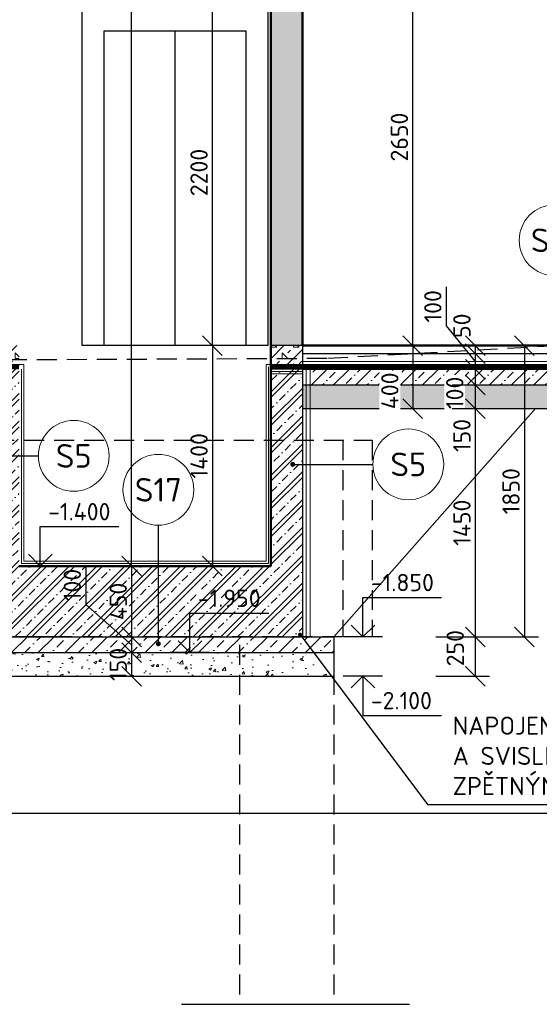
# Model space of a CAD drawing. Header units: millimetres. Extents: x -118752 to 407724, y -73278 to 155058.
# Tile 195 of 256: x 97768 to 101070, y 132598 to 138853. Entities that reach past the tile are written whole.
import ezdxf
from ezdxf.enums import TextEntityAlignment as Align

# ---------------------------------------------------------------- set-up
doc = ezdxf.new("R2010")
doc.units = ezdxf.units.MM
doc.header["$LTSCALE"] = 10
doc.linetypes.add('DASHED', pattern=[19.05, 12.7, -6.35])
doc.linetypes.add('IZOLACE_VODOTESNA_0.5', pattern=[30, 15, -15])
for name, color, linetype, lineweight in [('CKBUBLINY', 1, 'Continuous', 18), ('CKBUBLINY_POPIS', 3, 'Continuous', 25), ('CKIZOLACE', 1, 'Continuous', 18), ('CKKOTY', 3, 'Continuous', 25), ('CKKOTY_VYS', 3, 'Continuous', 25), ('CKSTENY_PODROVINOU', 7, 'Continuous', 25), ('CKSTENY_REZ', 6, 'Continuous', 50), ('CKTEXTY_MALE', 3, 'Continuous', 18), ('pohledy', 7, 'Continuous', 25), ('srafy', 7, 'Continuous', 18)]:
    doc.layers.add(name, color=color, linetype=linetype, lineweight=lineweight)
doc.styles.get("Standard").update_dxf_attribs({"font": 'isocpeur.ttf'})
doc.linetypes.add('IZOLACE_mPVC_2', pattern='A,0,[245,CADKON.SHX,S=1,R=0,X=0,Y=0],-20', length=20)
doc.linetypes.add('IZOLACE_PROTIOTRESOVA', pattern='A,0.001,[219,CADKON.SHX,S=1,R=0,X=0,Y=0],-1,[219,CADKON.SHX,S=1,R=180,X=1,Y=0],-1', length=2.001)
doc.linetypes.add('IZOLACE_TEPELNA_U', pattern='A,0.00254,-2.54,[216,CADKON.SHX,S=2.54,R=0,X=-2.54,Y=0],-15.24,[216,CADKON.SHX,S=2.54,R=180,X=2.54,Y=0],-2.54', length=20.32254)
doc.linetypes.add('PRERUSENI', pattern='A,60,[100,CADKON.SHX,S=2.5,R=0,X=0,Y=0],-10', length=70)
doc.dimstyles.new('CADKON', dxfattribs={"dimscale": 50, "dimtxt": 2.2, "dimasz": 2.5, "dimexe": 1.8, "dimexo": 5, "dimgap": 0.6, "dimtad": 1, "dimrnd": 1, "dimtxsty": 'Standard', "dimblk1": 'OBLIQUE', "dimblk2": 'OBLIQUE', "dimsah": 1, "dimcen": 2.5, "dimadec": 1, "dimazin": 2, "dimtfac": 1, "dimtdec": 4, "dimtix": 1, "dimtmove": 2, "dimatfit": 3, "dimldrblk": 'OPEN30', "dimfxl": 5, "dimfxlon": 1, "dimtolj": 1, "dimarcsym": 0})
doc.dimstyles.new('CADKON$7', dxfattribs={"dimscale": 100, "dimtxt": 2.5, "dimasz": 2.5, "dimexe": 1.8, "dimexo": 5, "dimgap": 0.6, "dimtad": 1, "dimrnd": 1, "dimtxsty": 'Standard', "dimblk1": 'OBLIQUE', "dimblk2": 'OBLIQUE', "dimsah": 1, "dimcen": 2.5, "dimadec": 1, "dimazin": 2, "dimtfac": 1, "dimtdec": 4, "dimtix": 1, "dimtmove": 0, "dimatfit": 3, "dimldrblk": 'DOTSMALL', "dimfxl": 5, "dimfxlon": 1, "dimtfill": 1, "dimtolj": 1, "dimarcsym": 0})
pattern_1 = [(225, (0, 0), (70.71068, -70.71068), []), (225, (-70.71, 9e-15), (70.71068, -70.71068), [25, -75]), (315, (-123.74, -17.68), (70.71068, 70.71068), [50, -50]), (180, (-88.39, -53.03), (-70.710678, -70.710678), [35.35534, -106.06602]), (270, (-123.744, -17.68), (70.710678, -70.710678), [35.35534, -106.06602])]

# ---------------------------------------------------------------- blocks, each defined once
blk = doc.blocks.new('_OBLIQUE')
at = {"color": 0, "linetype": 'ByBlock'}
blk.add_line((-0.5, -0.5), (0.5, 0.5), dxfattribs=at)
blk = doc.blocks.new('*D8420')
at = {"layer": 'CKKOTY', "color": 0, "lineweight": -2}
for p, q in [((100064.4, 139432.4), (100355.9, 139432.4)), ((100265.9, 136782.4), (100265.9, 139432.4)), ((100064.4, 136782.4), (100355.9, 136782.4))]:
    blk.add_line(p, q, dxfattribs=at)
at = {"layer": 'Defpoints', "color": 0}
for p in [(99564.4, 139432.4), (100265.9, 139432.4), (99564.4, 136782.4)]:
    blk.add_point(p, dxfattribs=at)
at = {"layer": 'CKKOTY', "color": 0, "lineweight": -2, "xscale": 125, "yscale": 125, "zscale": 125}
for p, rotation in [((100265.9, 139432.4), 90), ((100265.9, 136782.4), 270)]:
    blk.add_blockref('_OBLIQUE', p, dxfattribs=dict(at, rotation=rotation))
at = {"layer": 'CKKOTY', "color": 0, "insert": (100180.9, 138107.4), "char_height": 110, "attachment_point": 5, "rotation": 90}
blk.add_mtext('\\A1;2650', dxfattribs=at)
blk = doc.blocks.new('_Open90')
at = {"color": 0, "lineweight": -2}
for p, q in [((0, 0), (-1, 0)), ((-0.5, 0.5), (0, 0)), ((0, 0), (-0.5, -0.5))]:
    blk.add_line(p, q, dxfattribs=at)
blk = doc.blocks.new('*D8421')
at = {"layer": 'CKKOTY', "color": 0, "lineweight": -2}
for p, q in [((98264.4, 150182.4), (98569.3, 150182.4)), ((98479.3, 135382.4), (98479.3, 150182.4)), ((98264.4, 135382.4), (98569.3, 135382.4))]:
    blk.add_line(p, q, dxfattribs=at)
at = {"layer": 'Defpoints', "color": 0}
for p in [(97764.4, 150182.4), (98479.3, 150182.4), (97764.4, 135382.4)]:
    blk.add_point(p, dxfattribs=at)
at = {"layer": 'CKKOTY', "color": 0, "lineweight": -2, "xscale": 125, "yscale": 125, "zscale": 125}
for p, rotation in [((98479.3, 150182.4), 90), ((98479.3, 135382.4), 270)]:
    blk.add_blockref('_OBLIQUE', p, dxfattribs=dict(at, rotation=rotation))
at = {"layer": 'CKKOTY', "color": 0, "insert": (98381.9, 143098.2), "char_height": 110, "attachment_point": 5, "rotation": 90}
blk.add_mtext('\\A1;14800', dxfattribs=at)
blk = doc.blocks.new('*D8425')
at = {"layer": 'CKKOTY', "color": 0, "lineweight": -2}
for p, q in [((106414.3, 151742.1), (106754.3, 151742.1)), ((106664.3, 136782.4), (106664.3, 151742.1)), ((106414.3, 136782.4), (106754.3, 136782.4))]:
    blk.add_line(p, q, dxfattribs=at)
at = {"layer": 'Defpoints', "color": 0}
for p in [(97444.4, 151742.1), (106664.3, 151742.1), (104664.4, 136782.4)]:
    blk.add_point(p, dxfattribs=at)
at = {"layer": 'CKKOTY', "color": 0, "lineweight": -2, "xscale": 125, "yscale": 125, "zscale": 125}
for p, rotation in [((106664.3, 151742.1), 90), ((106664.3, 136782.4), 270)]:
    blk.add_blockref('_OBLIQUE', p, dxfattribs=dict(at, rotation=rotation))
at = {"layer": 'CKKOTY', "color": 0, "insert": (106579.3, 144262.3), "char_height": 110, "attachment_point": 5, "rotation": 90}
blk.add_mtext('\\A1;14960', dxfattribs=at)
blk = doc.blocks.new('*D8429')
at = {"layer": 'CKKOTY', "color": 0, "lineweight": -2}
for p, q in [((98187.7, 135385.2), (98187.7, 135138.2)), ((98187.7, 135138.2), (98479.3, 134882.4)), ((98264.4, 134932.4), (98569.3, 134932.4)), ((98479.3, 134932.4), (98479.3, 134832.4)), ((98364.4, 134832.4), (98569.3, 134832.4))]:
    blk.add_line(p, q, dxfattribs=at)
at = {"layer": 'Defpoints', "color": 0}
for p in [(97764.4, 134932.4), (97864.4, 134832.4), (98479.3, 134832.4)]:
    blk.add_point(p, dxfattribs=at)
at = {"layer": 'CKKOTY', "color": 0, "lineweight": -2, "xscale": 125, "yscale": 125, "zscale": 125}
for p, rotation in [((98479.3, 134932.4), 90), ((98479.3, 134832.4), 270)]:
    blk.add_blockref('_OBLIQUE', p, dxfattribs=dict(at, rotation=rotation))
at = {"layer": 'CKKOTY', "color": 0, "insert": (98102.7, 135261.7), "char_height": 110, "attachment_point": 5, "rotation": 90}
blk.add_mtext('\\A1;100', dxfattribs=at)
blk = doc.blocks.new('*D8430')
at = {"layer": 'CKKOTY', "color": 0, "lineweight": -2}
for p, q in [((100064.4, 136782.4), (100355.9, 136782.4)), ((100265.9, 136782.4), (100265.9, 136382.4)), ((100064.4, 136382.4), (100355.9, 136382.4))]:
    blk.add_line(p, q, dxfattribs=at)
at = {"layer": 'Defpoints', "color": 0}
for p in [(99564.4, 136782.4), (99564.4, 136382.4), (100265.9, 136382.4)]:
    blk.add_point(p, dxfattribs=at)
at = {"layer": 'CKKOTY', "color": 0, "lineweight": -2, "xscale": 125, "yscale": 125, "zscale": 125}
for p, rotation in [((100265.9, 136782.4), 90), ((100265.9, 136382.4), 270)]:
    blk.add_blockref('_OBLIQUE', p, dxfattribs=dict(at, rotation=rotation))
at = {"layer": 'CKKOTY', "color": 0, "insert": (100120.3, 136495.3), "char_height": 110, "attachment_point": 5, "rotation": 90, "bg_fill": 3, "box_fill_scale": 1.1, "bg_fill_color": 256, "bg_fill_true_color": 13158600, "bg_fill_transparency": 0}
blk.add_mtext('\\A1;400', dxfattribs=at)
blk = doc.blocks.new('*D8431')
at = {"layer": 'CKKOTY', "color": 0, "lineweight": -2}
for p, q in [((100725.4, 136782.4), (101065.4, 136782.4)), ((100975.4, 136782.4), (100975.4, 134932.4)), ((100725.4, 134932.4), (101065.4, 134932.4))]:
    blk.add_line(p, q, dxfattribs=at)
at = {"layer": 'Defpoints', "color": 0}
for p in [(99564.4, 136782.4), (99764.4, 134932.4), (100975.4, 134932.4)]:
    blk.add_point(p, dxfattribs=at)
at = {"layer": 'CKKOTY', "color": 0, "lineweight": -2, "xscale": 125, "yscale": 125, "zscale": 125}
for p, rotation in [((100975.4, 136782.4), 90), ((100975.4, 134932.4), 270)]:
    blk.add_blockref('_OBLIQUE', p, dxfattribs=dict(at, rotation=rotation))
at = {"layer": 'CKKOTY', "color": 0, "insert": (100890.4, 135857.4), "char_height": 110, "attachment_point": 5, "rotation": 90, "bg_fill": 3, "box_fill_scale": 1.1, "bg_fill_color": 256, "bg_fill_true_color": 13158600, "bg_fill_transparency": 0}
blk.add_mtext('\\A1;1850', dxfattribs=at)
blk = doc.blocks.new('*D9224')
at = {"layer": 'CKKOTY', "color": 0, "lineweight": -2}
for p, q in [((100515.9, 136782.4), (100753.2, 136782.4)), ((100663.2, 136782.4), (100663.2, 136732.4)), ((100515.9, 136732.4), (100753.2, 136732.4))]:
    blk.add_line(p, q, dxfattribs=at)
at = {"layer": 'Defpoints', "color": 0}
for p in [(100265.9, 136782.4), (100265.9, 136732.4), (100663.2, 136732.4)]:
    blk.add_point(p, dxfattribs=at)
at = {"layer": 'CKKOTY', "color": 0, "lineweight": -2, "xscale": 125, "yscale": 125, "zscale": 125}
for p, rotation in [((100663.2, 136782.4), 270), ((100663.2, 136732.4), 90)]:
    blk.add_blockref('_OBLIQUE', p, dxfattribs=dict(at, rotation=rotation))
at = {"layer": 'CKKOTY', "color": 0, "insert": (100578.2, 136908.8), "char_height": 110, "attachment_point": 5, "rotation": 90}
blk.add_mtext('\\A1;50', dxfattribs=at)
blk = doc.blocks.new('_Open30')
at = {"color": 0, "lineweight": -2}
for p, q in [((-1, 0.268), (0, 0)), ((0, 0), (-1, -0.268)), ((0, 0), (-1, 0))]:
    blk.add_line(p, q, dxfattribs=at)
blk = doc.blocks.new('*D9225')
at = {"layer": 'CKKOTY', "color": 0, "lineweight": -2}
for p, q in [((100478.5, 137155.6), (100478.5, 136908.6)), ((100478.5, 136908.6), (100663.2, 136682.4)), ((100515.9, 136732.4), (100753.2, 136732.4)), ((100663.2, 136732.4), (100663.2, 136632.4)), ((100515.9, 136632.4), (100753.2, 136632.4))]:
    blk.add_line(p, q, dxfattribs=at)
at = {"layer": 'Defpoints', "color": 0}
for p in [(100265.9, 136732.4), (100265.9, 136632.4), (100663.2, 136632.4)]:
    blk.add_point(p, dxfattribs=at)
at = {"layer": 'CKKOTY', "color": 0, "lineweight": -2, "xscale": 125, "yscale": 125, "zscale": 125}
for p, rotation in [((100663.2, 136732.4), 90), ((100663.2, 136632.4), 270)]:
    blk.add_blockref('_OBLIQUE', p, dxfattribs=dict(at, rotation=rotation))
at = {"layer": 'CKKOTY', "color": 0, "insert": (100393.5, 137032.1), "char_height": 110, "attachment_point": 5, "rotation": 90}
blk.add_mtext('\\A1;100', dxfattribs=at)
blk = doc.blocks.new('*D9226')
at = {"layer": 'CKKOTY', "color": 0, "lineweight": -2}
for p, q in [((100515.9, 136632.4), (100753.2, 136632.4)), ((100663.2, 136632.4), (100663.2, 136532.4)), ((100515.9, 136532.4), (100753.2, 136532.4))]:
    blk.add_line(p, q, dxfattribs=at)
at = {"layer": 'Defpoints', "color": 0}
for p in [(100265.9, 136632.4), (100265.9, 136532.4), (100663.2, 136532.4)]:
    blk.add_point(p, dxfattribs=at)
at = {"layer": 'CKKOTY', "color": 0, "lineweight": -2, "xscale": 125, "yscale": 125, "zscale": 125}
for p, rotation in [((100663.2, 136632.4), 90), ((100663.2, 136532.4), 270)]:
    blk.add_blockref('_OBLIQUE', p, dxfattribs=dict(at, rotation=rotation))
at = {"layer": 'CKKOTY', "color": 0, "insert": (100532.8, 136482.4), "char_height": 110, "attachment_point": 5, "rotation": 90, "bg_fill": 3, "box_fill_scale": 1.1, "bg_fill_color": 256, "bg_fill_true_color": 13158600, "bg_fill_transparency": 0}
blk.add_mtext('\\A1;100', dxfattribs=at)
blk = doc.blocks.new('*D9227')
at = {"layer": 'CKKOTY', "color": 0, "lineweight": -2}
for p, q in [((100515.9, 136532.4), (100753.2, 136532.4)), ((100663.2, 136532.4), (100663.2, 136382.4)), ((100515.9, 136382.4), (100753.2, 136382.4))]:
    blk.add_line(p, q, dxfattribs=at)
at = {"layer": 'Defpoints', "color": 0}
for p in [(100265.9, 136532.4), (100265.9, 136382.4), (100663.2, 136382.4)]:
    blk.add_point(p, dxfattribs=at)
at = {"layer": 'CKKOTY', "color": 0, "lineweight": -2, "xscale": 125, "yscale": 125, "zscale": 125}
for p, rotation in [((100663.2, 136532.4), 90), ((100663.2, 136382.4), 270)]:
    blk.add_blockref('_OBLIQUE', p, dxfattribs=dict(at, rotation=rotation))
at = {"layer": 'CKKOTY', "color": 0, "insert": (100578.2, 136211.4), "char_height": 110, "attachment_point": 5, "rotation": 90}
blk.add_mtext('\\A1;150', dxfattribs=at)
blk = doc.blocks.new('*D9228')
at = {"layer": 'CKKOTY', "color": 0, "lineweight": -2}
for p, q in [((100515.9, 136382.4), (100753.2, 136382.4)), ((100663.2, 136382.4), (100663.2, 134932.4)), ((100413.2, 134932.4), (100753.2, 134932.4))]:
    blk.add_line(p, q, dxfattribs=at)
at = {"layer": 'Defpoints', "color": 0}
for p in [(100265.9, 136382.4), (99764.4, 134932.4), (100663.2, 134932.4)]:
    blk.add_point(p, dxfattribs=at)
at = {"layer": 'CKKOTY', "color": 0, "lineweight": -2, "xscale": 125, "yscale": 125, "zscale": 125}
for p, rotation in [((100663.2, 136382.4), 90), ((100663.2, 134932.4), 270)]:
    blk.add_blockref('_OBLIQUE', p, dxfattribs=dict(at, rotation=rotation))
at = {"layer": 'CKKOTY', "color": 0, "insert": (100578.2, 135657.4), "char_height": 110, "attachment_point": 5, "rotation": 90}
blk.add_mtext('\\A1;1450', dxfattribs=at)
blk = doc.blocks.new('*D9229')
at = {"layer": 'CKKOTY', "color": 0, "lineweight": -2}
for p, q in [((100413.2, 134932.4), (100753.2, 134932.4)), ((100663.2, 134932.4), (100663.2, 134682.4)), ((100413.2, 134682.4), (100753.2, 134682.4))]:
    blk.add_line(p, q, dxfattribs=at)
at = {"layer": 'Defpoints', "color": 0}
for p in [(99764.4, 134932.4), (99764.4, 134682.4), (100663.2, 134682.4)]:
    blk.add_point(p, dxfattribs=at)
at = {"layer": 'CKKOTY', "color": 0, "lineweight": -2, "xscale": 125, "yscale": 125, "zscale": 125}
for p, rotation in [((100663.2, 134932.4), 90), ((100663.2, 134682.4), 270)]:
    blk.add_blockref('_OBLIQUE', p, dxfattribs=dict(at, rotation=rotation))
at = {"layer": 'CKKOTY', "color": 0, "insert": (100536, 134860.4), "char_height": 110, "attachment_point": 5, "rotation": 90}
blk.add_mtext('\\A1;250', dxfattribs=at)
blk = doc.blocks.new('*D9377')
at = {"layer": 'CKKOTY', "color": 0, "lineweight": -2}
for p, q in [((98229.3, 135382.4), (98569.3, 135382.4)), ((98479.3, 135382.4), (98479.3, 134932.4)), ((98229.3, 134932.4), (98569.3, 134932.4))]:
    blk.add_line(p, q, dxfattribs=at)
at = {"layer": 'Defpoints', "color": 0}
for p in [(97764.4, 135382.4), (97764.4, 134932.4), (98479.3, 134932.4)]:
    blk.add_point(p, dxfattribs=at)
at = {"layer": 'CKKOTY', "color": 0, "lineweight": -2, "xscale": 125, "yscale": 125, "zscale": 125}
for p, rotation in [((98479.3, 135382.4), 90), ((98479.3, 134932.4), 270)]:
    blk.add_blockref('_OBLIQUE', p, dxfattribs=dict(at, rotation=rotation))
at = {"layer": 'CKKOTY', "color": 0, "insert": (98394.3, 135157.4), "char_height": 110, "attachment_point": 5, "rotation": 90}
blk.add_mtext('\\A1;450', dxfattribs=at)
blk = doc.blocks.new('*D9378')
at = {"layer": 'CKKOTY', "color": 0, "lineweight": -2}
for p, q in [((98479.3, 134832.4), (98479.3, 134682.4)), ((98514.5, 134832.4), (98569.3, 134832.4)), ((98514.5, 134682.4), (98569.3, 134682.4))]:
    blk.add_line(p, q, dxfattribs=at)
at = {"layer": 'Defpoints', "color": 0}
for p in [(98264.5, 134832.4), (98264.5, 134682.4), (98479.3, 134682.4)]:
    blk.add_point(p, dxfattribs=at)
at = {"layer": 'CKKOTY', "color": 0, "lineweight": -2, "xscale": 125, "yscale": 125, "zscale": 125}
for p, rotation in [((98479.3, 134832.4), 270), ((98479.3, 134682.4), 90)]:
    blk.add_blockref('_OBLIQUE', p, dxfattribs=dict(at, rotation=rotation))
at = {"layer": 'CKKOTY', "color": 0, "insert": (98394.3, 134757.4), "char_height": 110, "attachment_point": 5, "rotation": 90}
blk.add_mtext('\\A1;150', dxfattribs=at)
blk = doc.blocks.new('*D9381')
at = {"layer": 'CKKOTY', "color": 0, "lineweight": -2}
for p, q in [((99114.4, 138982.4), (98902.9, 138982.4)), ((98992.9, 136782.4), (98992.9, 138982.4)), ((99114.4, 136782.4), (98902.9, 136782.4))]:
    blk.add_line(p, q, dxfattribs=at)
at = {"layer": 'Defpoints', "color": 0}
for p in [(98992.9, 138982.4), (99364.4, 138982.4), (99364.4, 136782.4)]:
    blk.add_point(p, dxfattribs=at)
at = {"layer": 'CKKOTY', "color": 0, "lineweight": -2, "xscale": 125, "yscale": 125, "zscale": 125}
for p, rotation in [((98992.9, 138982.4), 90), ((98992.9, 136782.4), 270)]:
    blk.add_blockref('_OBLIQUE', p, dxfattribs=dict(at, rotation=rotation))
at = {"layer": 'CKKOTY', "color": 0, "insert": (98907.9, 137882.4), "char_height": 110, "attachment_point": 5, "rotation": 90}
blk.add_mtext('\\A1;2200', dxfattribs=at)
blk = doc.blocks.new('*D9411')
at = {"layer": 'CKKOTY', "color": 0, "lineweight": -2}
for p, q in [((99114.4, 136782.4), (98902.9, 136782.4)), ((98992.9, 136782.4), (98992.9, 135382.4)), ((99114.4, 135382.4), (98902.9, 135382.4))]:
    blk.add_line(p, q, dxfattribs=at)
at = {"layer": 'Defpoints', "color": 0}
for p in [(99364.4, 136782.4), (98992.9, 135382.4), (99364.4, 135382.4)]:
    blk.add_point(p, dxfattribs=at)
at = {"layer": 'CKKOTY', "color": 0, "lineweight": -2, "xscale": 125, "yscale": 125, "zscale": 125}
for p, rotation in [((98992.9, 136782.4), 90), ((98992.9, 135382.4), 270)]:
    blk.add_blockref('_OBLIQUE', p, dxfattribs=dict(at, rotation=rotation))
at = {"layer": 'CKKOTY', "color": 0, "insert": (98907.9, 136082.4), "char_height": 110, "attachment_point": 5, "rotation": 90}
blk.add_mtext('\\A1;1400', dxfattribs=at)
blk = doc.blocks.new('CK_BUBBLE_1_0_0')
at = {"color": 0, "linetype": 'ByBlock', "lineweight": -2}
blk.add_circle((0, 0), 1, dxfattribs=at)
blk = doc.blocks.new('*U9414')
at = {"color": 0, "linetype": 'ByBlock', "lineweight": -2}
blk.add_lwpolyline([(-1.5, 1.5), (0, 0), (1.5, 1.5), (0, 0), (0, 5), (10, 5)], dxfattribs=at)
blk = doc.blocks.new('*U9412')
at = {"color": 0, "linetype": 'ByBlock', "lineweight": -2}
blk.add_lwpolyline([(-1.5, 1.5), (0, 0), (1.5, 1.5), (0, 0), (0, 5), (10, 5)], dxfattribs=at)
blk = doc.blocks.new('*U9413')
at = {"color": 0, "linetype": 'ByBlock', "lineweight": -2}
blk.add_lwpolyline([(-1.5, -1.5), (0, 0), (1.5, -1.5), (0, 0), (0, -5), (10, -5)], dxfattribs=at)
blk = doc.blocks.new('*U3205')
at = {"color": 0, "linetype": 'ByBlock', "lineweight": -2}
blk.add_lwpolyline([(-1.5, 1.5), (0, 0), (1.5, 1.5), (0, 0), (0, 5), (10, 5)], dxfattribs=at)

msp = doc.modelspace()

# ---------------------------------------------------------------- hatches: boundary and pattern name
at = {"layer": 'srafy'}
h = msp.add_hatch(dxfattribs=at)
h.set_pattern_fill('BETON-PERLITBETON', color=256, scale=25, angle=180)
h.set_pattern_definition(pattern_1)
h.paths.add_polyline_path([(99564.387, 136732.436), (99564.387, 136782.436), (99364.387, 136782.436), (99364.387, 136700.838), (99564.387, 136701.72)])
h.paths.add_polyline_path([(99364.387, 136700.838), (99364.387, 136632.436), (99534.387, 136632.436), (99534.387, 136662.436), (99564.387, 136662.436), (99564.387, 136682.436), (99564.387, 136701.72)])
h.paths.add_polyline_path([(97579.387, 136647.436), (97579.387, 136632.436), (97764.387, 136632.436), (97764.387, 136693.782), (97564.387, 136692.9), (97564.387, 136682.436), (97564.387, 136662.436), (97564.387, 136647.436)])
h.paths.add_polyline_path([(97764.387, 136782.436), (97564.387, 136782.436), (97564.387, 136732.436), (97564.387, 136692.9), (97764.387, 136693.782)])
at = {"layer": 'srafy', "transparency": 33554661}
h = msp.add_hatch(dxfattribs=at)
h.set_pattern_fill('BETON-PROSTY', color=256, scale=25, style=0)
h.set_pattern_definition([(45, (0, 0), (-70.71068, 70.71068), []), (45, (70.71, 0), (-35.35534, 106.06602), [50, -25, 0, -25])])
h.paths.add_polyline_path([(103444.387, 136532.436), (103664.387, 136532.436), (103864.387, 136532.436), (103864.387, 136632.436), (103664.387, 136632.436), (103444.387, 136632.436)])
h.paths.add_polyline_path([(100037.816, 136357.817), (100037.816, 136632.817), (100202.816, 136632.817), (100202.816, 136357.817)], flags=24)
h.paths.add_polyline_path([(100450.339, 136361.436), (100450.339, 136603.436), (100615.339, 136603.436), (100615.339, 136361.436)], flags=24)
h.paths.add_polyline_path([(103444.387, 136532.436), (103444.387, 136632.436), (99614.387, 136632.436), (99614.387, 136532.436)])
at = {"layer": 'srafy'}
h = msp.add_hatch(dxfattribs=at)
h.set_pattern_fill('AR-CONC', color=256, style=0)
h.set_pattern_definition([(50, (0, 50), (182.18467, -15.93909), [19.05, -209.55]), (355, (0, 50), (-35.24283, 191.05664), [15.24, -167.64]), (100.451, (15.18, 48.67), (146.9425, 175.11669), [16.19, -178.09]), (46.1842, (0, 100.8), (271.07904, -42.04233), [28.575, -314.325]), (96.6356, (22.6, 97.3), (237.40423, 247.42556), [24.285, -267.135]), (351.184, (0, 100.8), (237.4046, 247.4251), [22.86, -251.46]), (21, (25.4, 88.1), (151.61488, -102.26552), [19.05, -209.55]), (326, (25.4, 88.1), (61.80203, 184.18797), [15.24, -167.64]), (71.4514, (38.03, 79.58), (213.41649, 81.92286), [16.19, -178.09]), (37.5, (0, 50), (3.088603, 84.55504), [0, -165.608, 0, -170.18, 0, -168.275]), (7.5, (0, 50), (66.819663, 100.180575), [0, -97.028, 0, -161.798, 0, -64.135]), (327.5, (-56.64, 50), (135.590595, -5.728744), [0, -63.5, 0, -198.12, 0, -262.89]), (317.5, (-82.04, 50), (148.12918, 25.42649), [0, -82.55, 0, -131.572, 0, -186.69])])
h.paths.add_polyline_path([(100807.864, 135942.436), (100807.864, 136272.436), (100972.864, 136272.436), (100972.864, 135942.436)], flags=24)
h.paths.add_polyline_path([(103764.387, 136532.436), (105923.832, 136532.436), (105871.694, 136382.436), (103544.387, 136382.436), (103544.387, 136532.436)])
h.paths.add_polyline_path([(103544.387, 136382.436), (103544.387, 136532.436), (99564.387, 136532.436), (99564.387, 136382.436)])
at = {"layer": 'srafy', "transparency": 33554661}
h = msp.add_hatch(dxfattribs=at)
h.set_pattern_fill('BETON-PROSTY', color=256, scale=30, style=0)
h.set_pattern_definition([(45, (0, -50), (-84.85281, 84.85281), []), (45, (84.85, -50), (-42.42641, 127.27922), [60, -30, 0, -30])])
h.paths.add_polyline_path([(98850.271, 134832.436), (99644.93, 134832.436), (99764.387, 134832.436), (99764.387, 134932.436), (99614.387, 134932.436), (99589.387, 134932.436), (99564.387, 134932.436), (99364.387, 134932.436), (98850.271, 134932.436)])
h.paths.add_polyline_path([(98850.271, 134932.436), (98044.387, 134932.436), (98044.387, 134832.436), (98850.271, 134832.436)])
h.paths.add_polyline_path([(98044.387, 134832.436), (98044.387, 134932.436), (97694.387, 134932.436), (97686.054, 134832.436)])
h.paths.add_polyline_path([(97564.387, 134932.436), (97539.387, 134932.436), (97516.196, 134932.436), (97516.196, 134832.436), (97686.054, 134832.436), (97694.387, 134932.436)])
h.paths.add_polyline_path([(97516.196, 134832.436), (97516.196, 134932.436), (97514.387, 134932.436), (97444.387, 134932.436), (97364.387, 134932.436), (97364.387, 134867.609), (97364.387, 134832.436)])
h.paths.add_polyline_path([(98311.806, 134636.436), (98311.806, 134878.436), (98476.806, 134878.436), (98476.806, 134636.436)], flags=24)
h = msp.add_hatch(dxfattribs=at)
h.set_pattern_fill('AR-CONC', color=256, style=0)
h.set_pattern_definition([(50, (0, -50), (182.18467, -15.93909), [19.05, -209.55]), (355, (0, -50), (-35.24283, 191.05664), [15.24, -167.64]), (100.451, (15.18, -51.33), (146.9425, 175.11669), [16.19, -178.09]), (46.1842, (0, 0.8), (271.07904, -42.04233), [28.575, -314.325]), (96.6356, (22.6, -2.7), (237.40423, 247.42556), [24.285, -267.135]), (351.184, (0, 0.8), (237.4046, 247.4251), [22.86, -251.46]), (21, (25.4, -11.9), (151.61488, -102.26552), [19.05, -209.55]), (326, (25.4, -11.9), (61.80203, 184.18797), [15.24, -167.64]), (71.4514, (38.03, -20.42), (213.4165, 81.92286), [16.19, -178.09]), (37.5, (0, -50), (3.088603, 84.55504), [0, -165.608, 0, -170.18, 0, -168.275]), (7.5, (0, -50), (66.819663, 100.180575), [0, -97.028, 0, -161.798, 0, -64.135]), (327.5, (-56.64, -50), (135.590595, -5.728744), [0, -63.5, 0, -198.12, 0, -262.89]), (317.5, (-82.04, -50), (148.12918, 25.42649), [0, -82.55, 0, -131.572, 0, -186.69])])
h.paths.add_polyline_path([(98044.387, 134682.436), (98044.387, 134832.436), (97686.054, 134832.436), (97673.554, 134682.436)])
h.paths.add_polyline_path([(97673.554, 134682.436), (97686.054, 134832.436), (97516.196, 134832.436), (97516.196, 134682.436)])
h.paths.add_polyline_path([(97516.196, 134682.436), (97516.196, 134832.436), (97364.387, 134832.436), (97364.387, 134682.436)])
h.paths.add_polyline_path([(98311.806, 134636.436), (98311.806, 134878.436), (98476.806, 134878.436), (98476.806, 134636.436)], flags=24)
h.paths.add_polyline_path([(98044.387, 134832.436), (98044.387, 134682.436), (99739.3, 134682.436), (99631.802, 134832.436)])

# ---------------------------------------------------------------- linework, layer by layer
at = {"layer": 'CKIZOLACE'}
for p, q in [((86754.387, 136662.436), (97794.387, 136662.436)), ((97794.387, 136662.436), (97794.387, 135412.436)), ((99334.387, 135412.436), (99334.387, 136662.436)), ((97794.387, 135412.436), (99334.387, 135412.436))]:
    msp.add_line(p, q, dxfattribs=at)
at = {"layer": 'CKIZOLACE', "linetype": 'IZOLACE_VODOTESNA_0.5'}
msp.add_lwpolyline([(86739.387, 136782.436, 30, 30, 0), (86739.387, 136647.436, 30, 30, 0), (97764.387, 136647.436, 0, 0, 0)], format="xyseb", dxfattribs=at)
at = {"layer": 'CKIZOLACE', "linetype": 'IZOLACE_mPVC_2', "ltscale": 0.750075}
msp.add_lwpolyline([(97779.387, 136632.436), (97779.387, 135397.436), (99349.387, 135397.436), (99349.387, 136647.436)], dxfattribs=at)
at = {"layer": 'CKKOTY_VYS'}
for p, q in [((98321.939, 135382.436), (97821.939, 135382.436)), ((98975.271, 134832.436), (98725.271, 134832.436)), ((100074.465, 134682.436), (99824.465, 134682.436))]:
    msp.add_line(p, q, dxfattribs=at)
at = {"layer": 'CKSTENY_PODROVINOU'}
for p, q in [((99564.387, 136632.436), (103864.387, 136632.436)), ((99564.387, 136632.436), (99564.387, 134932.436)), ((97564.387, 134932.436), (99564.387, 134932.436))]:
    msp.add_line(p, q, dxfattribs=at)
at = {"layer": 'CKSTENY_REZ'}
for p, q in [((99364.387, 135382.436), (99364.387, 140082.436)), ((99564.387, 136782.436), (99564.387, 139432.436)), ((103664.387, 136782.436), (99564.387, 136782.436)), ((97764.387, 135382.436), (99364.387, 135382.436))]:
    msp.add_line(p, q, dxfattribs=at)
at = {"layer": 'Defpoints', "color": 2}
msp.add_line((104895.302, 133811.099), (83065.084, 133811.099), dxfattribs=at)
at = {"layer": 'pohledy'}
for p, q in [((99364.387, 136782.436), (99364.387, 140082.436)), ((99364.387, 136782.436), (99364.387, 140082.436)), ((98754.387, 138782.436), (98754.387, 136782.436)), ((99564.387, 136782.436), (99564.387, 136632.436)), ((99564.387, 136732.436), (103664.387, 136732.436)), ((99564.387, 136532.436), (103664.387, 136532.436)), ((99564.387, 136382.436), (105789.073, 136382.436)), ((99564.387, 134932.436), (99764.387, 134932.436)), ((97364.387, 134832.436), (99764.387, 134832.436)), ((97364.387, 134682.436), (99764.387, 134682.436))]:
    msp.add_line(p, q, dxfattribs=at)
at = {"layer": 'pohledy', "linetype": 'DASHED'}
for p, q in [((98044.387, 134932.436), (97694.387, 134932.436)), ((97744.387, 134932.436), (97944.387, 134932.436)), ((99164.387, 134882.436), (99164.387, 132597.834))]:
    msp.add_line(p, q, dxfattribs=at)
at = {"layer": 'pohledy', "linetype": 'PRERUSENI'}
msp.add_line((98795.695, 132597.834), (100245.035, 132597.834), dxfattribs=at)
at = {"layer": 'pohledy'}
for points in [[(99344.387, 136782.436), (98164.387, 136782.436), (98164.387, 139012.436), (99344.387, 139012.436)], [(99204.387, 136782.436), (98304.387, 136782.436), (98304.387, 138782.436), (99204.387, 138782.436)]]:
    msp.add_lwpolyline(points, close=True, dxfattribs=at)

# ---------------------------------------------------------------- block references
at = {"layer": 'CKBUBLINY'}
ref = msp.add_blockref('CK_BUBBLE_1_0_0', (101167.395, 137451.704), dxfattribs=dict(at, xscale=225, yscale=225, zscale=225))
ref.add_attrib('NUM1', 'S16', dxfattribs={"layer": 'CKBUBLINY_POPIS', "height": 150}).set_placement((101167.395, 137451.704), align=Align.MIDDLE_CENTER)
ref = msp.add_blockref('CK_BUBBLE_1_0_0', (98111.715, 136081.968), dxfattribs=dict(at, xscale=225, yscale=225, zscale=225))
ref.add_attrib('NUM1', 'S5', dxfattribs={"layer": 'CKBUBLINY_POPIS', "height": 150}).set_placement((98111.715, 136081.968), align=Align.MIDDLE_CENTER)
ref = msp.add_blockref('CK_BUBBLE_1_0_0', (98649.353, 135866.542), dxfattribs=dict(at, xscale=225, yscale=225, zscale=225))
ref.add_attrib('NUM1', 'S17', dxfattribs={"layer": 'CKBUBLINY_POPIS', "height": 150}).set_placement((98649.353, 135866.542), align=Align.MIDDLE_CENTER)
at = {"layer": 'CKKOTY_VYS'}
ref = msp.add_blockref('*U3205', (97899.101, 135382.436), dxfattribs=dict(at, xscale=50, yscale=50, zscale=50))
ref.add_attrib('Výška', '-1.400', (97949.101, 135672.436), dxfattribs={"layer": '0', "color": 0, "linetype": 'ByBlock', "lineweight": -2, "height": 110})
ref = msp.add_blockref('*U9414', (98850.271, 134832.436), dxfattribs=dict(at, xscale=50, yscale=50, zscale=50))
ref.add_attrib('Výška', '-1.950', (98900.271, 135122.436), dxfattribs={"layer": '0', "color": 0, "linetype": 'ByBlock', "lineweight": -2, "height": 110})
ref = msp.add_blockref('*U9413', (99949.465, 134682.436), dxfattribs=dict(at, xscale=50, yscale=50, zscale=50))
ref.add_attrib('Výška', '-2.100', (99999.465, 134472.436), dxfattribs={"layer": '0', "color": 0, "linetype": 'ByBlock', "lineweight": -2, "height": 110})

# ---------------------------------------------------------------- texts
at = {"layer": 'CKTEXTY_MALE', "insert": (100519.497, 133927.029), "char_height": 115, "attachment_point": 7}
msp.add_mtext('NAPOJENÍ VODOROVNÉ \\PA SVISLÉ HYDROIZOLACE \\PZPĚTNÝM SPOJEM', dxfattribs=at)

# ---------------------------------------------------------------- dimensions: what is measured, and where the dimension line sits
at = {"layer": 'CKKOTY'}
for base, p1, p2, picture, middle in [((106664.261, 151742.065), (104664.387, 136782.436), (97444.387, 151742.065), '*D8425', (106579.261, 144262.25)), ((100265.942, 139432.436), (99564.387, 136782.436), (99564.387, 139432.436), '*D8420', (100180.942, 138107.436))]:
    dim = msp.add_linear_dim(base=base, p1=p1, p2=p2, angle=90, dimstyle='CADKON', override={"dimscale": 50, "dimexo": 10, "dimldrblk": 'Open90'}, dxfattribs=at)
    dim.commit()
    dim.dimension.update_dxf_attribs({"geometry": picture, "text_midpoint": middle})
for base, p1, p2, override, picture, middle in [((98479.306, 150182.436), (97764.387, 135382.436), (97764.387, 150182.436), {"dimscale": 50, "dimexo": 10, "dimldrblk": 'Open90'}, '*D8421', (98381.89, 143098.237)), ((98479.306, 134832.436), (97764.387, 134932.436), (97864.387, 134832.436), {"dimscale": 50, "dimexo": 10, "dimtmove": 1, "dimldrblk": 'Open90'}, '*D8429', (98187.714, 135168.243))]:
    dim = msp.add_linear_dim(base=base, p1=p1, p2=p2, angle=90, dimstyle='CADKON', override=override, dxfattribs=at)
    dim.commit()
    dim.dimension.update_dxf_attribs({"geometry": picture, "text_midpoint": middle, "dimtype": 160})
for base, p1, p2, picture, middle in [((98992.879, 138982.436), (99364.387, 136782.436), (99364.387, 138982.436), '*D9381', (98907.879, 137882.436)), ((98992.879, 135382.436), (99364.387, 136782.436), (99364.387, 135382.436), '*D9411', (98907.879, 136082.436)), ((98479.306, 134932.436), (97764.387, 135382.436), (97764.387, 134932.436), '*D9377', (98394.306, 135157.436)), ((98479.306, 134682.436), (98264.531, 134832.436), (98264.531, 134682.436), '*D9378', (98394.306, 134757.436))]:
    dim = msp.add_linear_dim(base=base, p1=p1, p2=p2, angle=90, dimstyle='CADKON', dxfattribs=at)
    dim.commit()
    dim.dimension.update_dxf_attribs({"geometry": picture, "text_midpoint": middle})

# ---------------------------------------------------------------- leaders
at = {"layer": 'CKBUBLINY'}
for points in [[(97637.935, 136081.968), (97886.715, 136081.968)], [(98649.353, 134888.175), (98649.353, 135641.542)]]:
    msp.add_leader(points, dimstyle='CADKON', override={"dimasz": 2.5, "dimldrblk": 'DotSmall'}, dxfattribs=at)

# ---------------------------------------------------------------- next in the draw order: dimensions: what is measured, and where the dimension line sits
at = {"layer": 'CKKOTY'}
dim = msp.add_linear_dim(base=(100265.942, 136382.436), p1=(99564.387, 136782.436), p2=(99564.387, 136382.436), angle=90, dimstyle='CADKON', override={"dimscale": 50, "dimexo": 10, "dimtmove": 2, "dimldrblk": 'Open90', "dimtfill": 1}, dxfattribs=at)
dim.commit()
dim.dimension.update_dxf_attribs({"geometry": '*D8430', "text_midpoint": (100120.316, 136495.317), "dimtype": 160})

# ---------------------------------------------------------------- next in the draw order: dimensions: what is measured, and where the dimension line sits
dim = msp.add_linear_dim(base=(100975.364, 134932.436), p1=(99564.387, 136782.436), p2=(99764.387, 134932.436), angle=90, dimstyle='CADKON', override={"dimscale": 50, "dimexo": 10, "dimldrblk": 'Open90', "dimtfill": 1, "dimtfillclr": 7}, dxfattribs=at)
dim.commit()
dim.dimension.update_dxf_attribs({"geometry": '*D8431', "text_midpoint": (100890.364, 135857.436)})

# ---------------------------------------------------------------- next in the draw order: hatches: boundary and pattern name
at = {"layer": 'srafy'}
h = msp.add_hatch(dxfattribs=at)
h.set_pattern_fill('BETON-PERLITBETON', color=256, scale=25, angle=180, style=0)
h.set_pattern_definition(pattern_1)
h.paths.add_polyline_path([(99364.387, 138982.436), (99364.387, 136782.436), (99564.387, 136782.436), (99564.387, 138982.436)])
h.paths.add_polyline_path([(99564.387, 139482.436), (99564.387, 139657.436), (99564.387, 139672.436), (99564.387, 139702.436), (99564.387, 139712.436), (99564.387, 139720.436), (99564.387, 139732.436), (99564.387, 139884.436), (99564.387, 139892.436), (99564.387, 139992.436), (99564.387, 140032.436), (99564.387, 140082.436), (99564.387, 142212.436), (99364.387, 142212.436), (99364.387, 140082.436), (99364.387, 139212.436), (99564.387, 139212.436), (99564.387, 139432.436)])
h.paths.add_polyline_path([(99564.387, 142732.436), (99564.387, 142782.436), (99564.387, 142957.436), (99564.387, 142972.436), (99564.387, 143002.436), (99564.387, 143012.436), (99564.387, 143020.436), (99564.387, 143032.436), (99564.387, 143184.436), (99564.387, 143192.436), (99564.387, 143292.436), (99564.387, 143332.436), (99564.387, 143382.436), (99564.387, 144844.18), (99364.387, 144344.444), (99364.387, 142512.436), (99564.387, 142512.436)])
h.paths.add_polyline_path([(99564.387, 144844.18), (99564.387, 145238.735), (99364.387, 145031.139), (99364.387, 144344.444)])
h.paths.add_polyline_path([(99564.387, 145238.735), (99564.387, 145512.436), (99364.387, 145512.436), (99364.387, 145031.139)])
h.paths.add_polyline_path([(99564.387, 146257.436), (99564.387, 146272.436), (99564.387, 146302.436), (99564.387, 146312.436), (99564.387, 146320.436), (99564.387, 146332.436), (99564.387, 146484.436), (99564.387, 146492.436), (99564.387, 146592.436), (99564.387, 146632.436), (99564.387, 146682.436), (99564.387, 148812.436), (99364.387, 148812.436), (99364.387, 145812.436), (99564.387, 145812.436), (99564.387, 146032.436), (99564.387, 146082.436)])
at = {"layer": 'srafy', "transparency": 33554661}
h = msp.add_hatch(dxfattribs=at)
h.set_pattern_fill('BETON-ZELEZOBETON', color=256, scale=25)
h.set_pattern_definition([(45, (0, 0), (-88.38835, 88.38835), []), (45, (35.36, 0), (-88.38835, 88.38835), []), (45, (106.07, 0), (-53.03301, 123.74369), [50, -25, 0, -25])])
h.paths.add_polyline_path([(98850.271, 134932.436), (99564.387, 134932.436), (99564.387, 136182.436), (99364.387, 136182.436), (99364.387, 135382.436), (97899.101, 135382.436), (97764.387, 135382.436), (97764.387, 136182.436), (97564.387, 136182.436), (97564.387, 134932.436)])
h.paths.add_polyline_path([(99564.387, 136382.436), (99564.387, 136532.436), (99564.387, 136632.436), (99364.387, 136632.436), (99364.387, 136182.436), (99564.387, 136182.436)])
h.paths.add_polyline_path([(97564.387, 136382.436), (97564.387, 136182.436), (97764.387, 136182.436), (97764.387, 136632.436), (97564.387, 136632.436), (97564.387, 136582.436), (97564.387, 136532.436)])
h.paths.add_polyline_path([(98020.214, 135140.743), (98020.214, 135382.743), (98185.214, 135382.743), (98185.214, 135140.743)], flags=24)
h.paths.add_polyline_path([(98311.806, 135019.936), (98311.806, 135294.936), (98476.806, 135294.936), (98476.806, 135019.936)], flags=24)
h.paths.add_polyline_path([(98874.604, 135085.769), (98874.604, 135269.103), (99321.937, 135269.103), (99321.937, 135085.769)], flags=24)

# ---------------------------------------------------------------- next in the draw order: linework, layer by layer
at = {"layer": 'CKIZOLACE'}
for p, q in [((99564.387, 136732.436), (103664.387, 136732.436)), ((99614.387, 136632.436), (99564.387, 136632.436)), ((99614.387, 136632.436), (99614.387, 134932.436)), ((99364.387, 136602.436), (99564.387, 136602.436)), ((99564.387, 134962.436), (99564.387, 134932.436)), ((99614.387, 134932.436), (99564.387, 134932.436))]:
    msp.add_line(p, q, dxfattribs=at)
at = {"layer": 'CKIZOLACE', "linetype": 'IZOLACE_TEPELNA_U', "ltscale": 0.492126}
msp.add_lwpolyline([(99564.387, 136682.436), (103664.387, 136682.436)], dxfattribs=at)
at = {"layer": 'CKIZOLACE', "linetype": 'IZOLACE_PROTIOTRESOVA', "ltscale": 2.5}
msp.add_lwpolyline([(99589.387, 136632.436), (99589.387, 134932.436)], dxfattribs=at)
at = {"layer": 'CKIZOLACE', "linetype": 'IZOLACE_mPVC_2', "ltscale": 0.750075}
msp.add_lwpolyline([(99364.387, 136617.436), (99564.387, 136617.436)], dxfattribs=at)
at = {"layer": 'CKKOTY_VYS'}
msp.add_line((100074.465, 134932.436), (99824.465, 134932.436), dxfattribs=at)
at = {"layer": 'pohledy'}
for p, q in [((99564.387, 136782.436), (99364.387, 136782.436)), ((99564.387, 136632.436), (99364.387, 136632.436)), ((99564.387, 134932.436), (99764.387, 134932.436)), ((99764.387, 134932.436), (99764.387, 134682.436))]:
    msp.add_line(p, q, dxfattribs=at)
at = {"layer": 'pohledy', "linetype": 'DASHED'}
for p, q in [((96462.687, 136182.436), (100006.981, 136182.436)), ((99822.087, 136182.436), (99822.087, 134932.436)), ((100006.981, 136182.436), (100006.981, 134932.436)), ((100006.981, 134932.436), (96462.687, 134932.436)), ((99764.387, 134882.436), (99764.387, 132597.834))]:
    msp.add_line(p, q, dxfattribs=at)
msp.add_lwpolyline([(83065.084, 136651.701), (86754.387, 136701.701), (92924.387, 136672.436), (99726.646, 136702.436), (103664.387, 136922.436), (108012.197, 136954.137)], dxfattribs=at)

# ---------------------------------------------------------------- next in the draw order: block references
at = {"layer": 'CKBUBLINY'}
ref = msp.add_blockref('CK_BUBBLE_1_0_0', (100237.471, 136028.146), dxfattribs=dict(at, xscale=225, yscale=225, zscale=225))
ref.add_attrib('NUM1', 'S5', dxfattribs={"layer": 'CKBUBLINY_POPIS', "height": 150}).set_placement((100237.471, 136028.146), align=Align.MIDDLE_CENTER)
at = {"layer": 'CKKOTY_VYS'}
ref = msp.add_blockref('*U9412', (99949.465, 134932.436), dxfattribs=dict(at, xscale=50, yscale=50, zscale=50))
ref.add_attrib('Výška', '-1.850', (99999.465, 135222.436), dxfattribs={"layer": '0', "color": 0, "linetype": 'ByBlock', "lineweight": -2, "height": 110})

# ---------------------------------------------------------------- next in the draw order: dimensions: what is measured, and where the dimension line sits
at = {"layer": 'CKKOTY'}
for base, p1, p2, override, picture, middle in [((100663.192, 136632.436), (100265.942, 136732.436), (100265.942, 136632.436), {"dimtmove": 1}, '*D9225', (100478.521, 136938.59)), ((100663.192, 134682.436), (99764.387, 134932.436), (99764.387, 134682.436), {"dimtmove": 2}, '*D9229', (100535.977, 134860.448))]:
    dim = msp.add_linear_dim(base=base, p1=p1, p2=p2, angle=90, dimstyle='CADKON', override=override, dxfattribs=at)
    dim.commit()
    dim.dimension.update_dxf_attribs({"geometry": picture, "text_midpoint": middle, "dimtype": 160})
dim = msp.add_linear_dim(base=(100663.192, 136732.436), p1=(100265.942, 136782.436), p2=(100265.942, 136732.436), angle=90, dimstyle='CADKON', dxfattribs=at)
dim.commit()
dim.dimension.update_dxf_attribs({"geometry": '*D9224', "text_midpoint": (100578.192, 136908.812), "dimtype": 160})

# ---------------------------------------------------------------- next in the draw order: leaders
at = {"layer": 'CKBUBLINY'}
msp.add_leader([(99503.262, 136027.931), (100006.981, 136027.931)], dimstyle='CADKON', override={"dimasz": 2.5, "dimldrblk": 'DotSmall'}, dxfattribs=at)
at = {"layer": 'CKTEXTY_MALE', "annotation_type": 0, "has_hookline": 1, "hookline_direction": 0, "text_width": 1736.5}
msp.add_leader([(99549.387, 134947.436), (100359.497, 133867.029), (100459.497, 133867.029)], dimstyle='CADKON$7', override={"dimtxt": 2.3, "dimasz": 1}, dxfattribs=at)

# ---------------------------------------------------------------- next in the draw order: dimensions: what is measured, and where the dimension line sits
at = {"layer": 'CKKOTY'}
dim = msp.add_linear_dim(base=(100663.192, 136532.436), p1=(100265.942, 136632.436), p2=(100265.942, 136532.436), angle=90, dimstyle='CADKON', override={"dimtmove": 2, "dimtfill": 1}, dxfattribs=at)
dim.commit()
dim.dimension.update_dxf_attribs({"geometry": '*D9226', "text_midpoint": (100532.839, 136482.436), "dimtype": 160})

# ---------------------------------------------------------------- next in the draw order: linework, layer by layer
at = {"layer": 'CKIZOLACE'}
msp.add_line((99334.387, 136662.436), (103634.387, 136662.436), dxfattribs=at)
at = {"layer": 'CKIZOLACE', "linetype": 'IZOLACE_VODOTESNA_0.5'}
msp.add_lwpolyline([(99364.387, 136647.436, 30, 30, 0), (103649.387, 136647.436, 30, 30, 0), (103649.387, 136782.436, 0, 0, 0)], format="xyseb", dxfattribs=at)
at = {"layer": 'pohledy'}
msp.add_line((99764.387, 134932.436), (101046.42, 136382.436), dxfattribs=at)

# ---------------------------------------------------------------- next in the draw order: dimensions: what is measured, and where the dimension line sits
at = {"layer": 'CKKOTY'}
dim = msp.add_linear_dim(base=(100663.192, 136382.436), p1=(100265.942, 136532.436), p2=(100265.942, 136382.436), angle=90, dimstyle='CADKON', override={"dimtmove": 2}, dxfattribs=at)
dim.commit()
dim.dimension.update_dxf_attribs({"geometry": '*D9227', "text_midpoint": (100578.192, 136211.418), "dimtype": 160})
dim = msp.add_linear_dim(base=(100663.192, 134932.436), p1=(100265.942, 136382.436), p2=(99764.387, 134932.436), angle=90, dimstyle='CADKON', override={"dimtmove": 2}, dxfattribs=at)
dim.commit()
dim.dimension.update_dxf_attribs({"geometry": '*D9228', "text_midpoint": (100578.192, 135657.436)})

doc.saveas('drawing.dxf')
